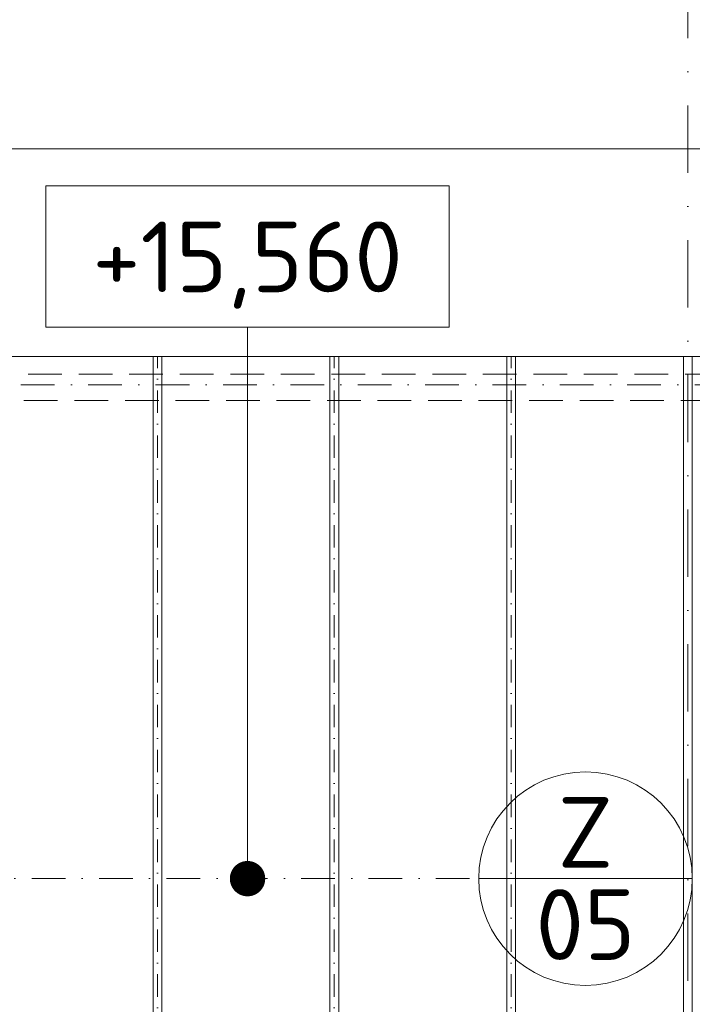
# Model space of a CAD drawing. Header units: millimetres. Extents: x 5450 to 1919026, y -34905 to 130825.
# Tile 60 of 154: x 82008 to 85812, y 101759 to 107330. Entities that reach past the tile are written whole.
import ezdxf
from ezdxf.enums import TextEntityAlignment as Align

# ---------------------------------------------------------------- set-up
doc = ezdxf.new("R2010")
doc.units = ezdxf.units.MM
for name, pattern in [('CENTERX2', [101.6, 63.5, -12.7, 12.7, -12.7]), ('DASHDOT', [25.4, 12.7, -6.35, 0, -6.35]), ('ČÁRKOVANÁ', [19.05, 12.7, -6.35])]:
    doc.linetypes.add(name, pattern=pattern)
doc.layers.get('Defpoints').update_dxf_attribs({"color": 8})
for name, color, linetype, lineweight in [('A99_N_kce-pohl', 1, 'Continuous', 9), ('A99_N_koty-200', 5, 'Continuous', 5), ('A99_N_koty-vysk', 160, 'Continuous', 5), ('A99_N_znaceni 200', 5, 'Continuous', 5), ('A99_S_osy', 1, 'CENTERX2', 5)]:
    doc.layers.add(name, color=color, linetype=linetype, lineweight=lineweight)
doc.styles.add('A99_kota', font='isocpeur.ttf', dxfattribs={"height": 2})
doc.styles.add('A99_popis', font='isocpeur.ttf')
doc.dimstyles.new('A99_kota_200 new', dxfattribs={"dimscale": 200, "dimtxt": 2, "dimasz": 1.2, "dimexe": 0.5, "dimexo": 1.5, "dimgap": 0.3, "dimtad": 1, "dimdec": 0, "dimzin": 3, "dimdsep": 46, "dimtxsty": 'A99_kota', "dimblk": 'ARCHTICK', "dimcen": 2.5, "dimazin": 2, "dimtfac": 0.75, "dimtdec": 0, "dimtmove": 2, "dimatfit": 0, "dimfxl": 4, "dimfxlon": 1, "dimtolj": 1, "dimtzin": 0, "dimlwd": 5, "dimlwe": 5, "dimarcsym": 0})

# ---------------------------------------------------------------- blocks, each defined once
blk = doc.blocks.new('*U18')
at = {"color": 0, "linetype": 'ByBlock'}
blk.add_line((5.7, -4), (5.7, -19.6), dxfattribs=at)
blk.add_lwpolyline([(0, -4), (11.4, -4), (11.4, 0), (0, 0)], close=True, dxfattribs=at)
at = {"color": 0, "linetype": 'ByBlock', "ltscale": 200, "const_width": 0.5}
blk.add_lwpolyline([(5.7, -19.85, -1), (5.7, -19.35, -1)], format="xyb", close=True, dxfattribs=at)
at = {"color": 0, "linetype": 'ByBlock', "style": 'A99_kota'}
for tag, p in [('VYSKA', (5.7, -2.241)), ('VYSKA_POPIS1', (5.7, -6.041)), ('VYSKA_POPIS2', (5.9, -9.541)), ('VYSKA_POPIS3', (5.9, -13.041))]:
    blk.add_attdef(tag, text='', height=2, dxfattribs=at).set_placement(p, align=Align.MIDDLE)
blk = doc.blocks.new('*U14')
at = {"color": 0, "linetype": 'ByBlock'}
blk.add_line((-3.02, 0), (3.02, 0), dxfattribs=at)
blk.add_circle((0, 0), 3.02, dxfattribs=at)
at = {"color": 0, "linetype": 'ByBlock', "style": 'A99_popis'}
for tag, p in [('KATEGORIE', (0, 1.31)), ('PRVEK', (0, -1.298))]:
    blk.add_attdef(tag, text='', height=2, dxfattribs=at).set_placement(p, align=Align.MIDDLE_CENTER)
blk = doc.blocks.new('_ArchTick')
at = {"color": 0, "linetype": 'ByBlock', "const_width": 0.15}
blk.add_lwpolyline([(-0.5, -0.5), (0.5, 0.5)], dxfattribs=at)
blk = doc.blocks.new('*D1105')
at = {"layer": 'A99_N_koty-200', "color": 0, "linetype": 'Continuous', "lineweight": 5, "transparency": 16777216}
for p, q in [((79717.3, 106750), (79717.3, 107650)), ((200407.3, 106750), (200407.3, 107650)), ((79717.3, 107550), (200407.3, 107550))]:
    blk.add_line(p, q, dxfattribs=at)
at = {"layer": 'Defpoints', "color": 0, "linetype": 'Continuous', "lineweight": 18, "transparency": 16777216}
for p in [(200407.3, 107550), (79717.3, 105425), (200407.3, 105425)]:
    blk.add_point(p, dxfattribs=at)
at = {"layer": 'A99_N_koty-200', "color": 0, "linetype": 'Continuous', "lineweight": 5, "transparency": 16777216, "xscale": 240, "yscale": 240, "zscale": 240, "rotation": 180}
blk.add_blockref('_ArchTick', (79717.3, 107550), dxfattribs=at)
at = {"layer": 'A99_N_koty-200', "color": 0, "linetype": 'Continuous', "lineweight": 5, "transparency": 16777216, "xscale": 240, "yscale": 240, "zscale": 240}
blk.add_blockref('_ArchTick', (200407.3, 107550), dxfattribs=at)
at = {"layer": 'A99_N_koty-200', "color": 0, "linetype": 'Continuous', "transparency": 16777216, "insert": (144807.3, 107940), "char_height": 400, "attachment_point": 5, "style": 'A99_kota'}
blk.add_mtext('\\A1;120690', dxfattribs=at)
blk = doc.blocks.new('*D1111')
at = {"layer": 'A99_N_koty-200', "color": 0, "linetype": 'Continuous', "lineweight": 5, "transparency": 16777216}
for p, q in [((79747.3, 105800), (79747.3, 106700)), ((145787.3, 105800), (145787.3, 106700)), ((79747.3, 106600), (145787.3, 106600))]:
    blk.add_line(p, q, dxfattribs=at)
at = {"layer": 'Defpoints', "color": 0, "linetype": 'Continuous', "lineweight": 18, "transparency": 16777216}
for p in [(145787.3, 106600), (79747.3, 105425), (145787.3, 105425)]:
    blk.add_point(p, dxfattribs=at)
at = {"layer": 'A99_N_koty-200', "color": 0, "linetype": 'Continuous', "lineweight": 5, "transparency": 16777216, "xscale": 240, "yscale": 240, "zscale": 240, "rotation": 180}
blk.add_blockref('_ArchTick', (79747.3, 106600), dxfattribs=at)
at = {"layer": 'A99_N_koty-200', "color": 0, "linetype": 'Continuous', "lineweight": 5, "transparency": 16777216, "xscale": 240, "yscale": 240, "zscale": 240}
blk.add_blockref('_ArchTick', (145787.3, 106600), dxfattribs=at)
at = {"layer": 'A99_N_koty-200', "color": 0, "linetype": 'Continuous', "transparency": 16777216, "insert": (112767.3, 106860), "char_height": 400, "attachment_point": 5, "style": 'A99_kota'}
blk.add_mtext('\\A1;66040', dxfattribs=at)

msp = doc.modelspace()

# ---------------------------------------------------------------- linework, layer by layer
at = {"layer": 'A99_N_kce-pohl', "linetype": 'Continuous', "lineweight": 9}
for p, q in [((82762.3, 99515), (82762.3, 105425)), ((82812.3, 99515), (82812.3, 105425)), ((83762.3, 99515), (83762.3, 105425)), ((83812.3, 99515), (83812.3, 105425)), ((84762.3, 99515), (84762.3, 105425)), ((84812.3, 99515), (84812.3, 105425)), ((85762.3, 99515), (85762.3, 105425)), ((85812.3, 99515), (85812.3, 105425))]:
    msp.add_line(p, q, dxfattribs=at)
msp.add_lwpolyline([(79717.3, 105425), (200407.3, 105425), (200407.3, 99515), (79717.3, 99515)], close=True, dxfattribs=at)
at = {"layer": 'A99_N_kce-pohl', "linetype": 'ČÁRKOVANÁ', "lineweight": 9, "ltscale": 15}
for points in [[(200547.3, 105325), (79577.3, 105325)], [(200237.3, 105175.3), (79887.3, 105175.3)]]:
    msp.add_lwpolyline(points, dxfattribs=at)
at = {"layer": 'A99_N_kce-pohl', "linetype": 'ČÁRKOVANÁ', "lineweight": 9, "ltscale": 3}
for points in [[(82762.3, 102845), (82762.3, 102665)], [(82812.3, 102845), (82812.3, 102665)], [(84762.3, 102845), (84762.3, 102665)], [(84812.3, 102845), (84812.3, 102665)]]:
    msp.add_lwpolyline(points, dxfattribs=at)
at = {"layer": 'A99_N_kce-pohl', "linetype": 'Continuous', "lineweight": 9}
for points in [[(83762.3, 102845), (83762.3, 102665)], [(83812.3, 102845), (83812.3, 102665)], [(85762.3, 102840), (85762.3, 102660)]]:
    msp.add_lwpolyline(points, dxfattribs=at)
at = {"layer": 'A99_S_osy', "linetype": 'DASHDOT', "lineweight": 5, "ltscale": 10}
for p, q in [((82787.3, 99515), (82787.3, 105425)), ((83787.3, 99515), (83787.3, 105425)), ((84787.3, 99515), (84787.3, 105425))]:
    msp.add_line(p, q, dxfattribs=at)
at = {"layer": 'A99_S_osy', "linetype": 'DASHDOT', "lineweight": 5, "ltscale": 30}
msp.add_lwpolyline([(85787.3, 130470), (85787.3, 55600)], dxfattribs=at)
at = {"layer": 'A99_S_osy', "linetype": 'DASHDOT', "lineweight": 5, "ltscale": 15}
for points in [[(200727.3, 105265), (79652.3, 105265)], [(200407.3, 102470), (79717.3, 102470)]]:
    msp.add_lwpolyline(points, dxfattribs=at)

# ---------------------------------------------------------------- block references
at = {"layer": 'A99_N_koty-vysk', "xscale": 200, "yscale": 200, "zscale": 200}
msp.add_blockref('*U18', (82156.6, 106390), dxfattribs=at).add_auto_attribs({'VYSKA': '+15,560'})
at = {"layer": 'A99_N_znaceni 200', "xscale": 200, "yscale": 200, "zscale": 200}
msp.add_blockref('*U14', (85208.3, 102470), dxfattribs=at).add_auto_attribs({'KATEGORIE': 'Z', 'PRVEK': '05'})

# ---------------------------------------------------------------- dimensions: what is measured, and where the dimension line sits
at = {"layer": 'A99_N_koty-200', "linetype": 'Continuous'}
dim = msp.add_linear_dim(base=(200407.3, 107550), p1=(79717.3, 105425), p2=(200407.3, 105425), dimstyle='A99_kota_200 new', override={"dimscale": 0, "dimtix": 1, "dimtofl": 1, "dimtmove": 2, "dimatfit": 0}, dxfattribs=at)
dim.commit()
dim.dimension.update_dxf_attribs({"geometry": '*D1105', "text_midpoint": (144807.3, 107940), "dimtype": 160})
dim = msp.add_linear_dim(base=(145787.3, 106600), p1=(79747.3, 105425), p2=(145787.3, 105425), dimstyle='A99_kota_200 new', override={"dimscale": 0, "dimtix": 1, "dimtofl": 1, "dimtmove": 2, "dimatfit": 0}, dxfattribs=at)
dim.commit()
dim.dimension.update_dxf_attribs({"geometry": '*D1111', "text_midpoint": (112767.3, 106860)})

doc.saveas('drawing.dxf')
